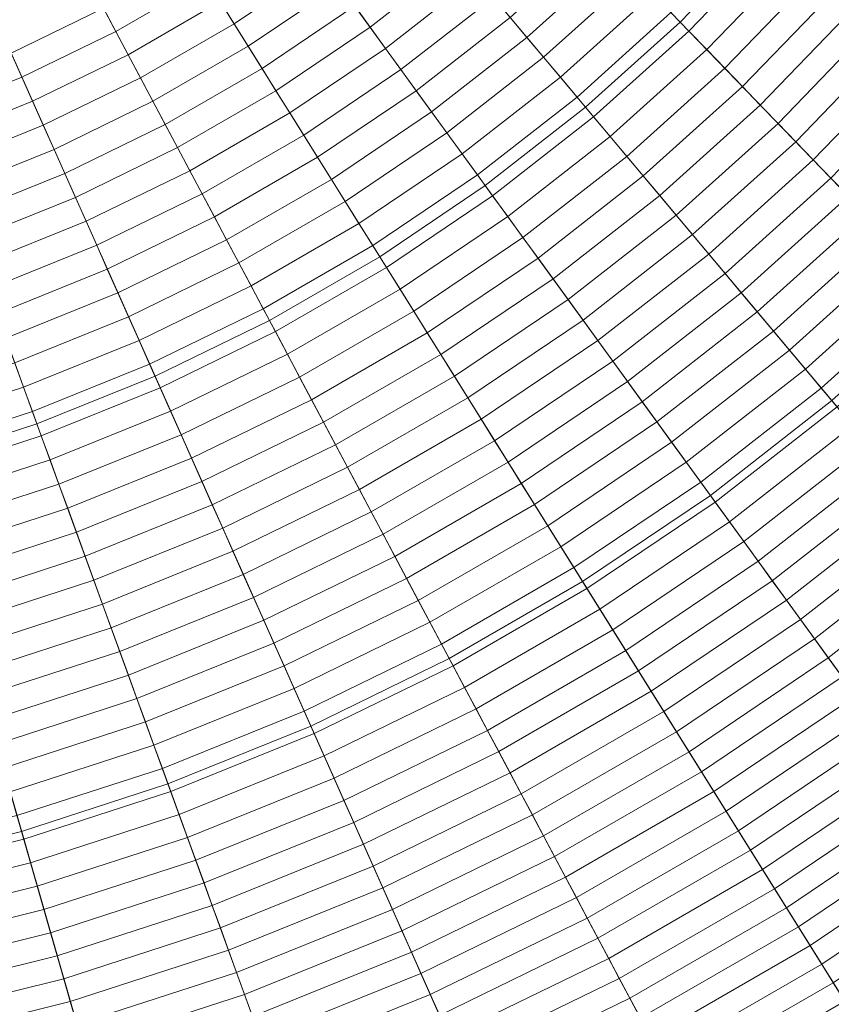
# Model space of a CAD drawing. Header units: centimetres. Extents: x -21.9 to 23.1, y -23 to 22.
# Tile 71 of 191: x 3.9 to 8.4, y -13.1 to -7.7. Entities that reach past the tile are written whole.
import ezdxf

# ---------------------------------------------------------------- set-up
doc = ezdxf.new("R2010")
doc.units = ezdxf.units.CM
doc.header["$LTSCALE"] = 2.54
doc.layers.add('Lucido design-1', color=7, linetype='Continuous')

# ---------------------------------------------------------------- blocks, each defined once
blk = doc.blocks.new('Gruppo-2-1')
at = {"color": 5, "linetype": 'Continuous', "lineweight": 9}
for points in [[(3.8613, -7.8737, -935.9022), (4.367, -7.6271, -935.9022), (2.0379, -3.2467, -936.1081), (1.8434, -3.3415, -936.1081)], [(5.7927, -5.905, -941.4271), (6.1563, -5.5285, -941.4271), (8.0142, -7.2013, -941.4271), (7.5293, -7.7034, -941.4271)], [(5.4037, -6.2553, -941.4271), (5.7927, -5.905, -941.4271), (7.5293, -7.7034, -941.4271), (7.0106, -8.1704, -941.4271)], [(4.9912, -6.5776, -941.4271), (5.4037, -6.2553, -941.4271), (7.0106, -8.1704, -941.4271), (6.4606, -8.6002, -941.4271)], [(4.5572, -6.8704, -941.4271), (4.9912, -6.5776, -941.4271), (6.4606, -8.6002, -941.4271), (5.882, -8.9905, -941.4271)], [(8.0142, -7.2013, -940.4271), (8.4629, -6.6666, -940.4271), (18.0001, -14.118, -940.4271), (17.0085, -15.2998, -940.4271)], [(9.5748, -8.6065, -1003.3271), (10.1177, -7.9595, -1003.3271), (8.4629, -6.6666, -1003.3271), (8.0142, -7.2013, -1003.3271)], [(8.0142, -7.2013, -940.4271), (8.4629, -6.6666, -940.4271), (18.0001, -14.118, -940.4271), (17.0085, -15.2998, -940.4271)], [(4.1038, -7.1321, -941.4271), (4.5572, -6.8704, -941.4271), (5.882, -8.9905, -941.4271), (5.2775, -9.3395, -941.4271)], [(3.6333, -7.3616, -941.4271), (4.1038, -7.1321, -941.4271), (5.2775, -9.3395, -941.4271), (4.6501, -9.6455, -941.4271)], [(7.5774, -7.7531, -935.6207), (8.0656, -7.2476, -935.6207), (7.9602, -7.1527, -935.6511), (7.4789, -7.6511, -935.6511)], [(7.5293, -7.7034, -940.4271), (8.0142, -7.2013, -940.4271), (17.0085, -15.2998, -940.4271), (15.9368, -16.4095, -940.4271)], [(7.5293, -7.7034, -1003.3271), (8.0142, -7.2013, -1003.3271), (8.0142, -7.2013, -940.4271), (7.5293, -7.7034, -940.4271)], [(8.9881, -9.214, -1003.3271), (9.5748, -8.6065, -1003.3271), (8.0142, -7.2013, -1003.3271), (7.5293, -7.7034, -1003.3271)], [(7.5293, -7.7034, -940.4271), (8.0142, -7.2013, -940.4271), (17.0085, -15.2998, -940.4271), (15.9368, -16.4095, -940.4271)], [(7.5293, -7.7034, -941.4271), (8.0142, -7.2013, -941.4271), (8.0142, -7.2013, -940.4271), (7.5293, -7.7034, -940.4271)], [(5.084, -7.7136, -935.8681), (5.5756, -7.382, -935.8681), (5.4907, -7.2652, -935.881), (5.0075, -7.5911, -935.881)], [(5.8297, -7.7318, -935.8197), (6.3207, -7.3482, -935.8197), (6.2282, -7.2379, -935.8374), (5.7451, -7.6153, -935.8374)], [(6.6893, -7.7875, -935.7328), (7.1821, -7.3438, -935.7328), (7.0827, -7.2409, -935.7569), (6.5974, -7.6779, -935.7569)], [(7.6756, -7.8549, -935.5887), (8.1707, -7.3422, -935.5887), (8.0656, -7.2476, -935.6207), (7.5774, -7.7531, -935.6207)], [(7.7736, -7.9564, -935.5552), (8.2756, -7.4366, -935.5552), (8.1707, -7.3422, -935.5887), (7.6756, -7.8549, -935.5887)], [(3.1479, -7.5577, -941.4271), (3.6333, -7.3616, -941.4271), (4.6501, -9.6455, -941.4271), (4.003, -9.9069, -941.4271)], [(4.4349, -7.7548, -935.8924), (4.9309, -7.4685, -935.8924), (4.8542, -7.3458, -935.9022), (4.367, -7.6271, -935.9022)], [(5.1605, -7.8359, -935.8535), (5.6604, -7.4987, -935.8535), (5.5756, -7.382, -935.8681), (5.084, -7.7136, -935.8681)], [(5.9142, -7.8481, -935.8003), (6.4131, -7.4583, -935.8003), (6.3207, -7.3482, -935.8197), (5.8297, -7.7318, -935.8197)], [(6.781, -7.8968, -935.7072), (7.2812, -7.4465, -935.7072), (7.1821, -7.3438, -935.7328), (6.6893, -7.7875, -935.7328)], [(6.8726, -8.0059, -935.6799), (7.3802, -7.5489, -935.6799), (7.2812, -7.4465, -935.7072), (6.781, -7.8968, -935.7072)], [(7.8714, -8.0576, -935.5201), (8.3801, -7.5308, -935.5201), (8.2756, -7.4366, -935.5552), (7.7736, -7.9564, -935.5552)], [(4.5028, -7.8825, -935.881), (5.0075, -7.5911, -935.881), (4.9309, -7.4685, -935.8924), (4.4349, -7.7548, -935.8924)], [(5.2369, -7.9581, -935.8374), (5.7451, -7.6153, -935.8374), (5.6604, -7.4987, -935.8535), (5.1605, -7.8359, -935.8535)], [(5.9985, -7.9641, -935.7794), (6.5053, -7.5682, -935.7794), (6.4131, -7.4583, -935.8003), (5.9142, -7.8481, -935.8003)], [(2.65, -7.7195, -941.4271), (3.1479, -7.5577, -941.4271), (4.003, -9.9069, -941.4271), (3.3391, -10.1226, -941.4271)], [(6.9639, -8.1148, -935.6511), (7.4789, -7.6511, -935.6511), (7.3802, -7.5489, -935.6799), (6.8726, -8.0059, -935.6799)], [(7.9689, -8.1585, -935.4834), (8.4844, -7.6247, -935.4834), (8.3801, -7.5308, -935.5201), (7.8714, -8.0576, -935.5201)], [(4.5706, -8.01, -935.8681), (5.084, -7.7136, -935.8681), (5.0075, -7.5911, -935.881), (4.5028, -7.8825, -935.881)], [(6.0827, -8.08, -935.7569), (6.5974, -7.6779, -935.7569), (6.5053, -7.5682, -935.7794), (5.9985, -7.9641, -935.7794)], [(3.9201, -8.0059, -935.8924), (4.4349, -7.7548, -935.8924), (4.367, -7.6271, -935.9022), (3.8613, -7.8737, -935.9022)], [(5.3131, -8.0802, -935.8197), (5.8297, -7.7318, -935.8197), (5.7451, -7.6153, -935.8374), (5.2369, -7.9581, -935.8374)], [(7.0551, -8.2234, -935.6207), (7.5774, -7.7531, -935.6207), (7.4789, -7.6511, -935.6511), (6.9639, -8.1148, -935.6511)], [(8.066, -8.2592, -935.4452), (8.5884, -7.7183, -935.4452), (8.4844, -7.6247, -935.4834), (7.9689, -8.1585, -935.4834)], [(4.6383, -8.1374, -935.8535), (5.1605, -7.8359, -935.8535), (5.084, -7.7136, -935.8681), (4.5706, -8.01, -935.8681)], [(6.1668, -8.1957, -935.7328), (6.6893, -7.7875, -935.7328), (6.5974, -7.6779, -935.7569), (6.0827, -8.08, -935.7569)], [(7.0106, -8.1704, -940.4271), (7.5293, -7.7034, -940.4271), (15.9368, -16.4095, -940.4271), (14.7903, -17.4419, -940.4271)], [(7.0106, -8.1704, -1003.3271), (7.5293, -7.7034, -1003.3271), (7.5293, -7.7034, -940.4271), (7.0106, -8.1704, -940.4271)], [(8.3605, -9.7791, -1003.3271), (8.9881, -9.214, -1003.3271), (7.5293, -7.7034, -1003.3271), (7.0106, -8.1704, -1003.3271)], [(7.0106, -8.1704, -940.4271), (7.5293, -7.7034, -940.4271), (15.9368, -16.4095, -940.4271), (14.7903, -17.4419, -940.4271)], [(7.0106, -8.1704, -941.4271), (7.5293, -7.7034, -941.4271), (7.5293, -7.7034, -940.4271), (7.0106, -8.1704, -940.4271)], [(8.1629, -8.3595, -935.4055), (8.692, -7.8116, -935.4055), (8.5884, -7.7183, -935.4452), (8.066, -8.2592, -935.4452)], [(3.979, -8.138, -935.881), (4.5028, -7.8825, -935.881), (4.4349, -7.7548, -935.8924), (3.9201, -8.0059, -935.8924)], [(5.3893, -8.2021, -935.8003), (5.9142, -7.8481, -935.8003), (5.8297, -7.7318, -935.8197), (5.3131, -8.0802, -935.8197)], [(7.146, -8.3318, -935.5887), (7.6756, -7.8549, -935.5887), (7.5774, -7.7531, -935.6207), (7.0551, -8.2234, -935.6207)], [(6.2507, -8.3112, -935.7072), (6.781, -7.8968, -935.7072), (6.6893, -7.7875, -935.7328), (6.1668, -8.1957, -935.7328)], [(8.2595, -8.4595, -935.3642), (8.7953, -7.9046, -935.3642), (8.692, -7.8116, -935.4055), (8.1629, -8.3595, -935.4055)], [(3.3891, -8.2204, -935.8924), (3.9201, -8.0059, -935.8924), (3.8613, -7.8737, -935.9022), (3.3396, -8.0845, -935.9022)], [(4.706, -8.2646, -935.8374), (5.2369, -7.9581, -935.8374), (5.1605, -7.8359, -935.8535), (4.6383, -8.1374, -935.8535)], [(5.4653, -8.3238, -935.7794), (5.9985, -7.9641, -935.7794), (5.9142, -7.8481, -935.8003), (5.3893, -8.2021, -935.8003)], [(7.2367, -8.4399, -935.5552), (7.7736, -7.9564, -935.5552), (7.6756, -7.8549, -935.5887), (7.146, -8.3318, -935.5887)], [(4.0377, -8.2699, -935.8681), (4.5706, -8.01, -935.8681), (4.5028, -7.8825, -935.881), (3.979, -8.138, -935.881)], [(6.3344, -8.4264, -935.6799), (6.8726, -8.0059, -935.6799), (6.781, -7.8968, -935.7072), (6.2507, -8.3112, -935.7072)], [(8.3557, -8.5591, -935.3213), (8.8983, -7.9973, -935.3213), (8.7953, -7.9046, -935.3642), (8.2595, -8.4595, -935.3642)], [(4.7736, -8.3917, -935.8197), (5.3131, -8.0802, -935.8197), (5.2369, -7.9581, -935.8374), (4.706, -8.2646, -935.8374)], [(5.5413, -8.4453, -935.7569), (6.0827, -8.08, -935.7569), (5.9985, -7.9641, -935.7794), (5.4653, -8.3238, -935.7794)], [(7.3271, -8.5476, -935.5201), (7.8714, -8.0576, -935.5201), (7.7736, -7.9564, -935.5552), (7.2367, -8.4399, -935.5552)], [(3.4386, -8.3563, -935.881), (3.979, -8.138, -935.881), (3.9201, -8.0059, -935.8924), (3.3891, -8.2204, -935.8924)], [(4.0964, -8.4017, -935.8535), (4.6383, -8.1374, -935.8535), (4.5706, -8.01, -935.8681), (4.0377, -8.2699, -935.8681)], [(6.4179, -8.5414, -935.6511), (6.9639, -8.1148, -935.6511), (6.8726, -8.0059, -935.6799), (6.3344, -8.4264, -935.6799)], [(8.4516, -8.6584, -935.277), (9.0009, -8.0897, -935.277), (8.8983, -7.9973, -935.3213), (8.3557, -8.5591, -935.3213)], [(4.841, -8.5186, -935.8003), (5.3893, -8.2021, -935.8003), (5.3131, -8.0802, -935.8197), (4.7736, -8.3917, -935.8197)], [(5.617, -8.5665, -935.7328), (6.1668, -8.1957, -935.7328), (6.0827, -8.08, -935.7569), (5.5413, -8.4453, -935.7569)], [(7.4173, -8.6551, -935.4834), (7.9689, -8.1585, -935.4834), (7.8714, -8.0576, -935.5201), (7.3271, -8.5476, -935.5201)], [(3.488, -8.492, -935.8681), (4.0377, -8.2699, -935.8681), (3.979, -8.138, -935.881), (3.4386, -8.3563, -935.881)], [(4.155, -8.5334, -935.8374), (4.706, -8.2646, -935.8374), (4.6383, -8.1374, -935.8535), (4.0964, -8.4017, -935.8535)], [(6.5013, -8.6561, -935.6207), (7.0551, -8.2234, -935.6207), (6.9639, -8.1148, -935.6511), (6.4179, -8.5414, -935.6511)], [(4.9084, -8.6453, -935.7794), (5.4653, -8.3238, -935.7794), (5.3893, -8.2021, -935.8003), (4.841, -8.5186, -935.8003)], [(5.6927, -8.6876, -935.7072), (6.2507, -8.3112, -935.7072), (6.1668, -8.1957, -935.7328), (5.617, -8.5665, -935.7328)], [(6.4606, -8.6002, -940.4271), (7.0106, -8.1704, -940.4271), (14.7903, -17.4419, -940.4271), (13.5746, -18.3917, -940.4271)], [(6.4606, -8.6002, -1003.3271), (7.0106, -8.1704, -1003.3271), (7.0106, -8.1704, -940.4271), (6.4606, -8.6002, -940.4271)], [(7.695, -10.2991, -1003.3271), (8.3605, -9.7791, -1003.3271), (7.0106, -8.1704, -1003.3271), (6.4606, -8.6002, -1003.3271)], [(6.4606, -8.6002, -940.4271), (7.0106, -8.1704, -940.4271), (14.7903, -17.4419, -940.4271), (13.5746, -18.3917, -940.4271)], [(6.4606, -8.6002, -941.4271), (7.0106, -8.1704, -941.4271), (7.0106, -8.1704, -940.4271), (6.4606, -8.6002, -940.4271)], [(7.5072, -8.7623, -935.4452), (8.066, -8.2592, -935.4452), (7.9689, -8.1585, -935.4834), (7.4173, -8.6551, -935.4834)], [(6.5844, -8.7705, -935.5887), (7.146, -8.3318, -935.5887), (7.0551, -8.2234, -935.6207), (6.5013, -8.6561, -935.6207)], [(7.5969, -8.8691, -935.4055), (8.1629, -8.3595, -935.4055), (8.066, -8.2592, -935.4452), (7.5072, -8.7623, -935.4452)], [(3.5373, -8.6276, -935.8535), (4.0964, -8.4017, -935.8535), (4.0377, -8.2699, -935.8681), (3.488, -8.492, -935.8681)], [(4.2135, -8.6649, -935.8197), (4.7736, -8.3917, -935.8197), (4.706, -8.2646, -935.8374), (4.155, -8.5334, -935.8374)], [(5.7682, -8.8084, -935.6799), (6.3344, -8.4264, -935.6799), (6.2507, -8.3112, -935.7072), (5.6927, -8.6876, -935.7072)], [(4.9756, -8.7718, -935.7569), (5.5413, -8.4453, -935.7569), (5.4653, -8.3238, -935.7794), (4.9084, -8.6453, -935.7794)], [(6.6673, -8.8847, -935.5552), (7.2367, -8.4399, -935.5552), (7.146, -8.3318, -935.5887), (6.5844, -8.7705, -935.5887)], [(7.6862, -8.9756, -935.3642), (8.2595, -8.4595, -935.3642), (8.1629, -8.3595, -935.4055), (7.5969, -8.8691, -935.4055)], [(3.5866, -8.763, -935.8374), (4.155, -8.5334, -935.8374), (4.0964, -8.4017, -935.8535), (3.5373, -8.6276, -935.8535)], [(4.272, -8.7962, -935.8003), (4.841, -8.5186, -935.8003), (4.7736, -8.3917, -935.8197), (4.2135, -8.6649, -935.8197)], [(5.0428, -8.8981, -935.7328), (5.617, -8.5665, -935.7328), (5.5413, -8.4453, -935.7569), (4.9756, -8.7718, -935.7569)], [(5.8435, -8.9289, -935.6511), (6.4179, -8.5414, -935.6511), (6.3344, -8.4264, -935.6799), (5.7682, -8.8084, -935.6799)], [(6.75, -8.9985, -935.5201), (7.3271, -8.5476, -935.5201), (7.2367, -8.4399, -935.5552), (6.6673, -8.8847, -935.5552)], [(7.7753, -9.0817, -935.3213), (8.3557, -8.5591, -935.3213), (8.2595, -8.4595, -935.3642), (7.6862, -8.9756, -935.3642)], [(4.3304, -8.9273, -935.7794), (4.9084, -8.6453, -935.7794), (4.841, -8.5186, -935.8003), (4.272, -8.7962, -935.8003)], [(3.6358, -8.8983, -935.8197), (4.2135, -8.6649, -935.8197), (4.155, -8.5334, -935.8374), (3.5866, -8.763, -935.8374)], [(5.1098, -9.0241, -935.7072), (5.6927, -8.6876, -935.7072), (5.617, -8.5665, -935.7328), (5.0428, -8.8981, -935.7328)], [(5.9186, -9.0491, -935.6207), (6.5013, -8.6561, -935.6207), (6.4179, -8.5414, -935.6511), (5.8435, -8.9289, -935.6511)], [(6.8325, -9.112, -935.4834), (7.4173, -8.6551, -935.4834), (7.3271, -8.5476, -935.5201), (6.75, -8.9985, -935.5201)], [(7.864, -9.1875, -935.277), (8.4516, -8.6584, -935.277), (8.3557, -8.5591, -935.3213), (7.7753, -9.0817, -935.3213)], [(5.882, -8.9905, -940.4271), (6.4606, -8.6002, -940.4271), (13.5746, -18.3917, -940.4271), (12.2956, -19.2544, -940.4271)], [(5.882, -8.9905, -1003.3271), (6.4606, -8.6002, -1003.3271), (6.4606, -8.6002, -940.4271), (5.882, -8.9905, -940.4271)], [(6.9948, -10.7714, -1003.3271), (7.695, -10.2991, -1003.3271), (6.4606, -8.6002, -1003.3271), (5.882, -8.9905, -1003.3271)], [(5.882, -8.9905, -940.4271), (6.4606, -8.6002, -940.4271), (13.5746, -18.3917, -940.4271), (12.2956, -19.2544, -940.4271)], [(5.882, -8.9905, -941.4271), (6.4606, -8.6002, -941.4271), (6.4606, -8.6002, -940.4271), (5.882, -8.9905, -940.4271)], [(3.685, -9.0333, -935.8003), (4.272, -8.7962, -935.8003), (4.2135, -8.6649, -935.8197), (3.6358, -8.8983, -935.8197)], [(4.3886, -9.0581, -935.7569), (4.9756, -8.7718, -935.7569), (4.9084, -8.6453, -935.7794), (4.3304, -8.9273, -935.7794)], [(5.1767, -9.1499, -935.6799), (5.7682, -8.8084, -935.6799), (5.6927, -8.6876, -935.7072), (5.1098, -9.0241, -935.7072)], [(5.9936, -9.1691, -935.5887), (6.5844, -8.7705, -935.5887), (6.5013, -8.6561, -935.6207), (5.9186, -9.0491, -935.6207)], [(6.9147, -9.2252, -935.4452), (7.5072, -8.7623, -935.4452), (7.4173, -8.6551, -935.4834), (6.8325, -9.112, -935.4834)], [(7.9525, -9.2929, -935.2311), (8.5472, -8.7574, -935.2311), (8.4516, -8.6584, -935.277), (7.864, -9.1875, -935.277)], [(3.7341, -9.1682, -935.7794), (4.3304, -8.9273, -935.7794), (4.272, -8.7962, -935.8003), (3.685, -9.0333, -935.8003)], [(4.4468, -9.1888, -935.7328), (5.0428, -8.8981, -935.7328), (4.9756, -8.7718, -935.7569), (4.3886, -9.0581, -935.7569)], [(6.0683, -9.2887, -935.5552), (6.6673, -8.8847, -935.5552), (6.5844, -8.7705, -935.5887), (5.9936, -9.1691, -935.5887)], [(6.9967, -9.338, -935.4055), (7.5969, -8.8691, -935.4055), (7.5072, -8.7623, -935.4452), (6.9147, -9.2252, -935.4452)], [(8.0406, -9.3979, -935.1837), (8.6424, -8.856, -935.1837), (8.5472, -8.7574, -935.2311), (7.9525, -9.2929, -935.2311)], [(5.2434, -9.2753, -935.6511), (5.8435, -8.9289, -935.6511), (5.7682, -8.8084, -935.6799), (5.1767, -9.1499, -935.6799)], [(4.5048, -9.3191, -935.7072), (5.1098, -9.0241, -935.7072), (5.0428, -8.8981, -935.7328), (4.4468, -9.1888, -935.7328)], [(6.1429, -9.4081, -935.5201), (6.75, -8.9985, -935.5201), (6.6673, -8.8847, -935.5552), (6.0683, -9.2887, -935.5552)], [(7.0784, -9.4505, -935.3642), (7.6862, -8.9756, -935.3642), (7.5969, -8.8691, -935.4055), (6.9967, -9.338, -935.4055)], [(8.1283, -9.5024, -935.1347), (8.7372, -8.9542, -935.1347), (8.6424, -8.856, -935.1837), (8.0406, -9.3979, -935.1837)], [(3.7831, -9.3028, -935.7569), (4.3886, -9.0581, -935.7569), (4.3304, -8.9273, -935.7794), (3.7341, -9.1682, -935.7794)], [(5.3099, -9.4005, -935.6207), (5.9186, -9.0491, -935.6207), (5.8435, -8.9289, -935.6511), (5.2434, -9.2753, -935.6511)], [(8.2157, -9.6066, -935.0843), (8.8317, -9.052, -935.0843), (8.7372, -8.9542, -935.1347), (8.1283, -9.5024, -935.1347)], [(5.2775, -9.3395, -940.4271), (5.882, -8.9905, -940.4271), (12.2956, -19.2544, -940.4271), (10.9595, -20.0258, -940.4271)], [(5.2775, -9.3395, -1003.3271), (5.882, -8.9905, -1003.3271), (5.882, -8.9905, -940.4271), (5.2775, -9.3395, -940.4271)], [(6.2634, -11.1937, -1003.3271), (6.9948, -10.7714, -1003.3271), (5.882, -8.9905, -1003.3271), (5.2775, -9.3395, -1003.3271)], [(5.2775, -9.3395, -940.4271), (5.882, -8.9905, -940.4271), (12.2956, -19.2544, -940.4271), (10.9595, -20.0258, -940.4271)], [(5.2775, -9.3395, -941.4271), (5.882, -8.9905, -941.4271), (5.882, -8.9905, -940.4271), (5.2775, -9.3395, -940.4271)], [(6.2172, -9.527, -935.4834), (6.8325, -9.112, -935.4834), (6.75, -8.9985, -935.5201), (6.1429, -9.4081, -935.5201)], [(7.1598, -9.5626, -935.3213), (7.7753, -9.0817, -935.3213), (7.6862, -8.9756, -935.3642), (7.0784, -9.4505, -935.3642)], [(3.832, -9.4372, -935.7328), (4.4468, -9.1888, -935.7328), (4.3886, -9.0581, -935.7569), (3.7831, -9.3028, -935.7569)], [(4.5628, -9.4493, -935.6799), (5.1767, -9.1499, -935.6799), (5.1098, -9.0241, -935.7072), (4.5048, -9.3191, -935.7072)], [(5.3763, -9.5254, -935.5887), (5.9936, -9.1691, -935.5887), (5.9186, -9.0491, -935.6207), (5.3099, -9.4005, -935.6207)], [(8.3027, -9.7103, -935.0324), (8.9257, -9.1494, -935.0324), (8.8317, -9.052, -935.0843), (8.2157, -9.6066, -935.0843)], [(6.2914, -9.6457, -935.4452), (6.9147, -9.2252, -935.4452), (6.8325, -9.112, -935.4834), (6.2172, -9.527, -935.4834)], [(7.241, -9.6743, -935.277), (7.864, -9.1875, -935.277), (7.7753, -9.0817, -935.3213), (7.1598, -9.5626, -935.3213)], [(4.6206, -9.5791, -935.6511), (5.2434, -9.2753, -935.6511), (5.1767, -9.1499, -935.6799), (4.5628, -9.4493, -935.6799)], [(5.4426, -9.65, -935.5552), (6.0683, -9.2887, -935.5552), (5.9936, -9.1691, -935.5887), (5.3763, -9.5254, -935.5887)], [(8.3894, -9.8136, -934.9789), (9.0194, -9.2463, -934.9789), (8.9257, -9.1494, -935.0324), (8.3027, -9.7103, -935.0324)], [(3.8808, -9.5713, -935.7072), (4.5048, -9.3191, -935.7072), (4.4468, -9.1888, -935.7328), (3.832, -9.4372, -935.7328)], [(6.3653, -9.7639, -935.4055), (6.9967, -9.338, -935.4055), (6.9147, -9.2252, -935.4452), (6.2914, -9.6457, -935.4452)], [(7.3219, -9.7856, -935.2311), (7.9525, -9.2929, -935.2311), (7.864, -9.1875, -935.277), (7.241, -9.6743, -935.277)], [(4.6783, -9.7086, -935.6207), (5.3099, -9.4005, -935.6207), (5.2434, -9.2753, -935.6511), (4.6206, -9.5791, -935.6511)], [(3.9295, -9.7051, -935.6799), (4.5628, -9.4493, -935.6799), (4.5048, -9.3191, -935.7072), (3.8808, -9.5713, -935.7072)], [(4.6501, -9.6455, -940.4271), (5.2775, -9.3395, -940.4271), (10.9595, -20.0258, -940.4271), (9.5729, -20.7021, -940.4271)], [(4.6501, -9.6455, -1003.3271), (5.2775, -9.3395, -1003.3271), (5.2775, -9.3395, -940.4271), (4.6501, -9.6455, -940.4271)], [(5.5043, -11.5639, -1003.3271), (6.2634, -11.1937, -1003.3271), (5.2775, -9.3395, -1003.3271), (4.6501, -9.6455, -1003.3271)], [(4.6501, -9.6455, -940.4271), (5.2775, -9.3395, -940.4271), (10.9595, -20.0258, -940.4271), (9.5729, -20.7021, -940.4271)], [(4.6501, -9.6455, -941.4271), (5.2775, -9.3395, -941.4271), (5.2775, -9.3395, -940.4271), (4.6501, -9.6455, -940.4271)], [(5.5086, -9.7742, -935.5201), (6.1429, -9.4081, -935.5201), (6.0683, -9.2887, -935.5552), (5.4426, -9.65, -935.5552)], [(6.4389, -9.8818, -935.3642), (7.0784, -9.4505, -935.3642), (6.9967, -9.338, -935.4055), (6.3653, -9.7639, -935.4055)], [(7.4024, -9.8964, -935.1837), (8.0406, -9.3979, -935.1837), (7.9525, -9.2929, -935.2311), (7.3219, -9.7856, -935.2311)], [(4.7358, -9.8378, -935.5887), (5.3763, -9.5254, -935.5887), (5.3099, -9.4005, -935.6207), (4.6783, -9.7086, -935.6207)], [(5.5745, -9.8981, -935.4834), (6.2172, -9.527, -935.4834), (6.1429, -9.4081, -935.5201), (5.5086, -9.7742, -935.5201)], [(7.4826, -10.0069, -935.1347), (8.1283, -9.5024, -935.1347), (8.0406, -9.3979, -935.1837), (7.4024, -9.8964, -935.1837)], [(3.9781, -9.8387, -935.6511), (4.6206, -9.5791, -935.6511), (4.5628, -9.4493, -935.6799), (3.9295, -9.7051, -935.6799)], [(6.5123, -9.9993, -935.3213), (7.1598, -9.5626, -935.3213), (7.0784, -9.4505, -935.3642), (6.4389, -9.8818, -935.3642)], [(4.7932, -9.9667, -935.5552), (5.4426, -9.65, -935.5552), (5.3763, -9.5254, -935.5887), (4.7358, -9.8378, -935.5887)], [(5.6402, -10.0216, -935.4452), (6.2914, -9.6457, -935.4452), (6.2172, -9.527, -935.4834), (5.5745, -9.8981, -935.4834)], [(7.5626, -10.1169, -935.0843), (8.2157, -9.6066, -935.0843), (8.1283, -9.5024, -935.1347), (7.4826, -10.0069, -935.1347)], [(3.2799, -9.9162, -935.6799), (3.9295, -9.7051, -935.6799), (3.8808, -9.5713, -935.7072), (3.2407, -9.7793, -935.7072)], [(4.0266, -9.9719, -935.6207), (4.6783, -9.7086, -935.6207), (4.6206, -9.5791, -935.6511), (3.9781, -9.8387, -935.6511)], [(6.5855, -10.1164, -935.277), (7.241, -9.6743, -935.277), (7.1598, -9.5626, -935.3213), (6.5123, -9.9993, -935.3213)], [(7.6421, -10.2264, -935.0324), (8.3027, -9.7103, -935.0324), (8.2157, -9.6066, -935.0843), (7.5626, -10.1169, -935.0843)], [(4.003, -9.9069, -940.4271), (4.6501, -9.6455, -940.4271), (9.5729, -20.7021, -940.4271), (8.1424, -21.28, -940.4271)], [(4.003, -9.9069, -1003.3271), (4.6501, -9.6455, -1003.3271), (4.6501, -9.6455, -940.4271), (4.003, -9.9069, -940.4271)], [(4.7212, -11.8803, -1003.3271), (5.5043, -11.5639, -1003.3271), (4.6501, -9.6455, -1003.3271), (4.003, -9.9069, -1003.3271)], [(4.003, -9.9069, -940.4271), (4.6501, -9.6455, -940.4271), (9.5729, -20.7021, -940.4271), (8.1424, -21.28, -940.4271)], [(4.003, -9.9069, -941.4271), (4.6501, -9.6455, -941.4271), (4.6501, -9.6455, -940.4271), (4.003, -9.9069, -940.4271)], [(4.8504, -10.0953, -935.5201), (5.5086, -9.7742, -935.5201), (5.4426, -9.65, -935.5552), (4.7932, -9.9667, -935.5552)], [(5.7057, -10.1448, -935.4055), (6.3653, -9.7639, -935.4055), (6.2914, -9.6457, -935.4452), (5.6402, -10.0216, -935.4452)], [(3.3191, -10.0528, -935.6511), (3.9781, -9.8387, -935.6511), (3.9295, -9.7051, -935.6799), (3.2799, -9.9162, -935.6799)], [(4.075, -10.1048, -935.5887), (4.7358, -9.8378, -935.5887), (4.6783, -9.7086, -935.6207), (4.0266, -9.9719, -935.6207)], [(6.6584, -10.2331, -935.2311), (7.3219, -9.7856, -935.2311), (7.241, -9.6743, -935.277), (6.5855, -10.1164, -935.277)], [(7.7214, -10.3355, -934.9789), (8.3894, -9.8136, -934.9789), (8.3027, -9.7103, -935.0324), (7.6421, -10.2264, -935.0324)], [(5.7709, -10.2675, -935.3642), (6.4389, -9.8818, -935.3642), (6.3653, -9.7639, -935.4055), (5.7057, -10.1448, -935.4055)], [(4.9075, -10.2235, -935.4834), (5.5745, -9.8981, -935.4834), (5.5086, -9.7742, -935.5201), (4.8504, -10.0953, -935.5201)], [(6.731, -10.3493, -935.1837), (7.4024, -9.8964, -935.1837), (7.3219, -9.7856, -935.2311), (6.6584, -10.2331, -935.2311)], [(13.8021, -18.7048, -1001.3271), (15.0391, -17.7383, -1001.3271), (8.3605, -9.7791, -1001.3271), (7.695, -10.2991, -1001.3271)], [(7.695, -10.2991, -1010.9271), (8.3605, -9.7791, -1010.9271), (14.5256, -17.1264, -1010.9271), (13.3325, -18.0586, -1010.9271)], [(7.695, -10.2991, -1001.3271), (8.3605, -9.7791, -1001.3271), (8.3605, -9.7791, -1010.9271), (7.695, -10.2991, -1010.9271)], [(7.695, -10.2991, -1001.3271), (8.3605, -9.7791, -1001.3271), (8.3605, -9.7791, -1003.3271), (7.695, -10.2991, -1003.3271)], [(13.5746, -18.3917, -1001.3271), (14.7903, -17.4419, -1001.3271), (8.3605, -9.7791, -1001.3271), (7.695, -10.2991, -1001.3271)], [(7.8003, -10.444, -934.924), (8.4757, -9.9164, -934.924), (8.3894, -9.8136, -934.9789), (7.7214, -10.3355, -934.9789)], [(3.3582, -10.1891, -935.6207), (4.0266, -9.9719, -935.6207), (3.9781, -9.8387, -935.6511), (3.3191, -10.0528, -935.6511)], [(4.1232, -10.2374, -935.5552), (4.7932, -9.9667, -935.5552), (4.7358, -9.8378, -935.5887), (4.075, -10.1048, -935.5887)], [(3.3391, -10.1226, -940.4271), (4.003, -9.9069, -940.4271), (8.1424, -21.28, -940.4271), (6.6752, -21.7567, -940.4271)], [(3.3391, -10.1226, -1003.3271), (4.003, -9.9069, -1003.3271), (4.003, -9.9069, -940.4271), (3.3391, -10.1226, -940.4271)], [(3.918, -12.1413, -1003.3271), (4.7212, -11.8803, -1003.3271), (4.003, -9.9069, -1003.3271), (3.3391, -10.1226, -1003.3271)], [(3.3391, -10.1226, -940.4271), (4.003, -9.9069, -940.4271), (8.1424, -21.28, -940.4271), (6.6752, -21.7567, -940.4271)], [(3.3391, -10.1226, -941.4271), (4.003, -9.9069, -941.4271), (4.003, -9.9069, -940.4271), (3.3391, -10.1226, -940.4271)], [(4.9644, -10.3512, -935.4452), (5.6402, -10.0216, -935.4452), (5.5745, -9.8981, -935.4834), (4.9075, -10.2235, -935.4834)], [(5.836, -10.3898, -935.3213), (6.5123, -9.9993, -935.3213), (6.4389, -9.8818, -935.3642), (5.7709, -10.2675, -935.3642)], [(6.8034, -10.4651, -935.1347), (7.4826, -10.0069, -935.1347), (7.4024, -9.8964, -935.1837), (6.731, -10.3493, -935.1837)], [(7.8788, -10.5521, -934.8676), (8.5615, -10.0187, -934.8676), (8.4757, -9.9164, -934.924), (7.8003, -10.444, -934.924)], [(3.3972, -10.3251, -935.5887), (4.075, -10.1048, -935.5887), (4.0266, -9.9719, -935.6207), (3.3582, -10.1891, -935.6207)], [(4.1714, -10.3696, -935.5201), (4.8504, -10.0953, -935.5201), (4.7932, -9.9667, -935.5552), (4.1232, -10.2374, -935.5552)], [(5.0211, -10.4787, -935.4055), (5.7057, -10.1448, -935.4055), (5.6402, -10.0216, -935.4452), (4.9644, -10.3512, -935.4452)], [(5.9008, -10.5117, -935.277), (6.5855, -10.1164, -935.277), (6.5123, -9.9993, -935.3213), (5.836, -10.3898, -935.3213)], [(6.8754, -10.5804, -935.0843), (7.5626, -10.1169, -935.0843), (7.4826, -10.0069, -935.1347), (6.8034, -10.4651, -935.1347)], [(7.9569, -10.6597, -934.8097), (8.647, -10.1206, -934.8097), (8.5615, -10.0187, -934.8676), (7.8788, -10.5521, -934.8676)], [(4.2194, -10.5015, -935.4834), (4.9075, -10.2235, -935.4834), (4.8504, -10.0953, -935.5201), (4.1714, -10.3696, -935.5201)], [(2.6619, -10.2915, -940.4271), (3.3391, -10.1226, -940.4271), (6.6752, -21.7567, -940.4271), (5.1782, -22.13, -940.4271)], [(3.0985, -12.3456, -1003.3271), (3.918, -12.1413, -1003.3271), (3.3391, -10.1226, -1003.3271), (2.6619, -10.2915, -1003.3271)], [(2.6619, -10.2915, -940.4271), (3.3391, -10.1226, -940.4271), (6.6752, -21.7567, -940.4271), (5.1782, -22.13, -940.4271)], [(3.4361, -10.4607, -935.5552), (4.1232, -10.2374, -935.5552), (4.075, -10.1048, -935.5887), (3.3972, -10.3251, -935.5887)], [(5.0776, -10.6056, -935.3642), (5.7709, -10.2675, -935.3642), (5.7057, -10.1448, -935.4055), (5.0211, -10.4787, -935.4055)], [(5.9654, -10.6332, -935.2311), (6.6584, -10.2331, -935.2311), (6.5855, -10.1164, -935.277), (5.9008, -10.5117, -935.277)], [(6.9472, -10.6952, -935.0324), (7.6421, -10.2264, -935.0324), (7.5626, -10.1169, -935.0843), (6.8754, -10.5804, -935.0843)], [(8.0347, -10.7667, -934.7503), (8.732, -10.2219, -934.7503), (8.647, -10.1206, -934.8097), (7.9569, -10.6597, -934.8097)], [(3.4749, -10.5959, -935.5201), (4.1714, -10.3696, -935.5201), (4.1232, -10.2374, -935.5552), (3.4361, -10.4607, -935.5552)], [(4.2672, -10.6329, -935.4452), (4.9644, -10.3512, -935.4452), (4.9075, -10.2235, -935.4834), (4.2194, -10.5015, -935.4834)], [(6.0297, -10.7542, -935.1837), (6.731, -10.3493, -935.1837), (6.6584, -10.2331, -935.2311), (5.9654, -10.6332, -935.2311)], [(7.0186, -10.8095, -934.9789), (7.7214, -10.3355, -934.9789), (7.6421, -10.2264, -935.0324), (6.9472, -10.6952, -935.0324)], [(8.1121, -10.8732, -934.6895), (8.8167, -10.3228, -934.6895), (8.732, -10.2219, -934.7503), (8.0347, -10.7667, -934.7503)], [(1.9745, -10.4127, -940.4271), (2.6619, -10.2915, -940.4271), (5.1782, -22.13, -940.4271), (3.6589, -22.3979, -940.4271)], [(1.9745, -10.4127, -940.4271), (2.6619, -10.2915, -940.4271), (5.1782, -22.13, -940.4271), (3.6589, -22.3979, -940.4271)], [(5.134, -10.7322, -935.3213), (5.836, -10.3898, -935.3213), (5.7709, -10.2675, -935.3642), (5.0776, -10.6056, -935.3642)], [(12.5006, -19.5826, -1001.3271), (13.8021, -18.7048, -1001.3271), (7.695, -10.2991, -1001.3271), (6.9948, -10.7714, -1001.3271)], [(6.9948, -10.7714, -1010.9271), (7.695, -10.2991, -1010.9271), (13.3325, -18.0586, -1010.9271), (12.0774, -18.9052, -1010.9271)], [(6.9948, -10.7714, -1001.3271), (7.695, -10.2991, -1001.3271), (7.695, -10.2991, -1010.9271), (6.9948, -10.7714, -1010.9271)], [(6.9948, -10.7714, -1001.3271), (7.695, -10.2991, -1001.3271), (7.695, -10.2991, -1003.3271), (6.9948, -10.7714, -1003.3271)], [(12.2956, -19.2544, -1001.3271), (13.5746, -18.3917, -1001.3271), (7.695, -10.2991, -1001.3271), (6.9948, -10.7714, -1001.3271)], [(4.3149, -10.764, -935.4055), (5.0211, -10.4787, -935.4055), (4.9644, -10.3512, -935.4452), (4.2672, -10.6329, -935.4452)], [(6.0938, -10.8747, -935.1347), (6.8034, -10.4651, -935.1347), (6.731, -10.3493, -935.1837), (6.0297, -10.7542, -935.1837)], [(7.0897, -10.9233, -934.924), (7.8003, -10.444, -934.924), (7.7214, -10.3355, -934.9789), (7.0186, -10.8095, -934.9789)], [(8.1891, -10.9792, -934.6272), (8.9008, -10.4231, -934.6272), (8.8167, -10.3228, -934.6895), (8.1121, -10.8732, -934.6895)], [(3.5135, -10.7308, -935.4834), (4.2194, -10.5015, -935.4834), (4.1714, -10.3696, -935.5201), (3.4749, -10.5959, -935.5201)], [(5.1901, -10.8583, -935.277), (5.9008, -10.5117, -935.277), (5.836, -10.3898, -935.3213), (5.134, -10.7322, -935.3213)], [(6.1576, -10.9948, -935.0843), (6.8754, -10.5804, -935.0843), (6.8034, -10.4651, -935.1347), (6.0938, -10.8747, -935.1347)], [(7.1605, -11.0366, -934.8676), (7.8788, -10.5521, -934.8676), (7.8003, -10.444, -934.924), (7.0897, -10.9233, -934.924)], [(8.2656, -11.0846, -934.5635), (8.9846, -10.5229, -934.5635), (8.9008, -10.4231, -934.6272), (8.1891, -10.9792, -934.6272)], [(3.5521, -10.8653, -935.4452), (4.2672, -10.6329, -935.4452), (4.2194, -10.5015, -935.4834), (3.5135, -10.7308, -935.4834)], [(4.3624, -10.8946, -935.3642), (5.0776, -10.6056, -935.3642), (5.0211, -10.4787, -935.4055), (4.3149, -10.764, -935.4055)], [(5.2461, -10.984, -935.2311), (5.9654, -10.6332, -935.2311), (5.9008, -10.5117, -935.277), (5.1901, -10.8583, -935.277)], [(8.3418, -11.1894, -934.4984), (9.0678, -10.6221, -934.4984), (8.9846, -10.5229, -934.5635), (8.2656, -11.0846, -934.5635)], [(6.2212, -11.1143, -935.0324), (6.9472, -10.6952, -935.0324), (6.8754, -10.5804, -935.0843), (6.1576, -10.9948, -935.0843)], [(7.231, -11.1494, -934.8097), (7.9569, -10.6597, -934.8097), (7.8788, -10.5521, -934.8676), (7.1605, -11.0366, -934.8676)], [(3.5905, -10.9993, -935.4055), (4.3149, -10.764, -935.4055), (4.2672, -10.6329, -935.4452), (3.5521, -10.8653, -935.4452)], [(4.4098, -11.0248, -935.3213), (5.134, -10.7322, -935.3213), (5.0776, -10.6056, -935.3642), (4.3624, -10.8946, -935.3642)], [(5.3018, -11.1092, -935.1837), (6.0297, -10.7542, -935.1837), (5.9654, -10.6332, -935.2311), (5.2461, -10.984, -935.2311)], [(8.4175, -11.2936, -934.4318), (9.1506, -10.7208, -934.4318), (9.0678, -10.6221, -934.4984), (8.3418, -11.1894, -934.4984)], [(7.3011, -11.2616, -934.7503), (8.0347, -10.7667, -934.7503), (7.9569, -10.6597, -934.8097), (7.231, -11.1494, -934.8097)], [(4.4571, -11.1545, -935.277), (5.1901, -10.8583, -935.277), (5.134, -10.7322, -935.3213), (4.4098, -11.0248, -935.3213)], [(6.2845, -11.2334, -934.9789), (7.0186, -10.8095, -934.9789), (6.9472, -10.6952, -935.0324), (6.2212, -11.1143, -935.0324)], [(3.6288, -11.133, -935.3642), (4.3624, -10.8946, -935.3642), (4.3149, -10.764, -935.4055), (3.5905, -10.9993, -935.4055)], [(5.3574, -11.2339, -935.1347), (6.0938, -10.8747, -935.1347), (6.0297, -10.7542, -935.1837), (5.3018, -11.1092, -935.1837)], [(11.1412, -20.3675, -1001.3271), (12.5006, -19.5826, -1001.3271), (6.9948, -10.7714, -1001.3271), (6.2634, -11.1937, -1001.3271)], [(6.2634, -11.1937, -1010.9271), (6.9948, -10.7714, -1010.9271), (12.0774, -18.9052, -1010.9271), (10.7662, -19.6622, -1010.9271)], [(6.2634, -11.1937, -1001.3271), (6.9948, -10.7714, -1001.3271), (6.9948, -10.7714, -1010.9271), (6.2634, -11.1937, -1010.9271)], [(6.2634, -11.1937, -1001.3271), (6.9948, -10.7714, -1001.3271), (6.9948, -10.7714, -1003.3271), (6.2634, -11.1937, -1003.3271)], [(10.9595, -20.0258, -1001.3271), (12.2956, -19.2544, -1001.3271), (6.9948, -10.7714, -1001.3271), (6.2634, -11.1937, -1001.3271)], [(7.3708, -11.3732, -934.6895), (8.1121, -10.8732, -934.6895), (8.0347, -10.7667, -934.7503), (7.3011, -11.2616, -934.7503)], [(6.3475, -11.3519, -934.924), (7.0897, -10.9233, -934.924), (7.0186, -10.8095, -934.9789), (6.2845, -11.2334, -934.9789)], [(3.667, -11.2661, -935.3213), (4.4098, -11.0248, -935.3213), (4.3624, -10.8946, -935.3642), (3.6288, -11.133, -935.3642)], [(4.5041, -11.2838, -935.2311), (5.2461, -10.984, -935.2311), (5.1901, -10.8583, -935.277), (4.4571, -11.1545, -935.277)], [(5.4127, -11.3581, -935.0843), (6.1576, -10.9948, -935.0843), (6.0938, -10.8747, -935.1347), (5.3574, -11.2339, -935.1347)], [(7.4402, -11.4843, -934.6272), (8.1891, -10.9792, -934.6272), (8.1121, -10.8732, -934.6895), (7.3708, -11.3732, -934.6895)], [(6.4102, -11.4698, -934.8676), (7.1605, -11.0366, -934.8676), (7.0897, -10.9233, -934.924), (6.3475, -11.3519, -934.924)], [(4.551, -11.4126, -935.1837), (5.3018, -11.1092, -935.1837), (5.2461, -10.984, -935.2311), (4.5041, -11.2838, -935.2311)], [(5.4677, -11.4818, -935.0324), (6.2212, -11.1143, -935.0324), (6.1576, -10.9948, -935.0843), (5.4127, -11.3581, -935.0843)], [(7.5093, -11.5947, -934.5635), (8.2656, -11.0846, -934.5635), (8.1891, -10.9792, -934.6272), (7.4402, -11.4843, -934.6272)], [(3.7051, -11.3988, -935.277), (4.4571, -11.1545, -935.277), (4.4098, -11.0248, -935.3213), (3.667, -11.2661, -935.3213)], [(6.4726, -11.5872, -934.8097), (7.231, -11.1494, -934.8097), (7.1605, -11.0366, -934.8676), (6.4102, -11.4698, -934.8676)], [(4.5977, -11.5408, -935.1347), (5.3574, -11.2339, -935.1347), (5.3018, -11.1092, -935.1837), (4.551, -11.4126, -935.1837)], [(5.5226, -11.605, -934.9789), (6.2845, -11.2334, -934.9789), (6.2212, -11.1143, -935.0324), (5.4677, -11.4818, -935.0324)], [(7.5779, -11.7046, -934.4984), (8.3418, -11.1894, -934.4984), (8.2656, -11.0846, -934.5635), (7.5093, -11.5947, -934.5635)], [(3.743, -11.5311, -935.2311), (4.5041, -11.2838, -935.2311), (4.4571, -11.1545, -935.277), (3.7051, -11.3988, -935.277)], [(6.5347, -11.704, -934.7503), (7.3011, -11.2616, -934.7503), (7.231, -11.1494, -934.8097), (6.4726, -11.5872, -934.8097)], [(9.7303, -21.0556, -1001.3271), (11.1412, -20.3675, -1001.3271), (6.2634, -11.1937, -1001.3271), (5.5043, -11.5639, -1001.3271)], [(5.5043, -11.5639, -1010.9271), (6.2634, -11.1937, -1010.9271), (10.7662, -19.6622, -1010.9271), (9.4054, -20.3259, -1010.9271)], [(5.5043, -11.5639, -1001.3271), (6.2634, -11.1937, -1001.3271), (6.2634, -11.1937, -1010.9271), (5.5043, -11.5639, -1010.9271)], [(5.5043, -11.5639, -1001.3271), (6.2634, -11.1937, -1001.3271), (6.2634, -11.1937, -1003.3271), (5.5043, -11.5639, -1003.3271)], [(9.5729, -20.7021, -1001.3271), (10.9595, -20.0258, -1001.3271), (6.2634, -11.1937, -1001.3271), (5.5043, -11.5639, -1001.3271)], [(7.6462, -11.8139, -934.4318), (8.4175, -11.2936, -934.4318), (8.3418, -11.1894, -934.4984), (7.5779, -11.7046, -934.4984)], [(4.6442, -11.6686, -935.0843), (5.4127, -11.3581, -935.0843), (5.3574, -11.2339, -935.1347), (4.5977, -11.5408, -935.1347)], [(5.5771, -11.7276, -934.924), (6.3475, -11.3519, -934.924), (6.2845, -11.2334, -934.9789), (5.5226, -11.605, -934.9789)], [(6.5965, -11.8203, -934.6895), (7.3708, -11.3732, -934.6895), (7.3011, -11.2616, -934.7503), (6.5347, -11.704, -934.7503)], [(3.7808, -11.6628, -935.1837), (4.551, -11.4126, -935.1837), (4.5041, -11.2838, -935.2311), (3.743, -11.5311, -935.2311)], [(7.7141, -11.9225, -934.3637), (8.4928, -11.3972, -934.3637), (8.4175, -11.2936, -934.4318), (7.6462, -11.8139, -934.4318)], [(4.6905, -11.7958, -935.0324), (5.4677, -11.4818, -935.0324), (5.4127, -11.3581, -935.0843), (4.6442, -11.6686, -935.0843)], [(5.6315, -11.8496, -934.8676), (6.4102, -11.4698, -934.8676), (6.3475, -11.3519, -934.924), (5.5771, -11.7276, -934.924)], [(6.658, -11.9359, -934.6272), (7.4402, -11.4843, -934.6272), (7.3708, -11.3732, -934.6895), (6.5965, -11.8203, -934.6895)], [(3.8184, -11.794, -935.1347), (4.5977, -11.5408, -935.1347), (4.551, -11.4126, -935.1837), (3.7808, -11.6628, -935.1837)], [(7.7815, -12.0304, -934.2943), (8.5676, -11.5002, -934.2943), (8.4928, -11.3972, -934.3637), (7.7141, -11.9225, -934.3637)], [(4.7366, -11.9225, -934.9789), (5.5226, -11.605, -934.9789), (5.4677, -11.4818, -935.0324), (4.6905, -11.7958, -935.0324)], [(5.6856, -11.9711, -934.8097), (6.4726, -11.5872, -934.8097), (6.4102, -11.4698, -934.8676), (5.6315, -11.8496, -934.8676)], [(6.7192, -12.0509, -934.5635), (7.5093, -11.5947, -934.5635), (7.4402, -11.4843, -934.6272), (6.658, -11.9359, -934.6272)], [(3.8559, -11.9247, -935.0843), (4.6442, -11.6686, -935.0843), (4.5977, -11.5408, -935.1347), (3.8184, -11.794, -935.1347)], [(7.8486, -12.1377, -934.2235), (8.642, -11.6026, -934.2235), (8.5676, -11.5002, -934.2943), (7.7815, -12.0304, -934.2943)], [(8.2748, -21.6437, -1001.3271), (9.7303, -21.0556, -1001.3271), (5.5043, -11.5639, -1001.3271), (4.7212, -11.8803, -1001.3271)], [(4.7212, -11.8803, -1010.9271), (5.5043, -11.5639, -1010.9271), (9.4054, -20.3259, -1010.9271), (8.0016, -20.8931, -1010.9271)], [(4.7212, -11.8803, -1001.3271), (5.5043, -11.5639, -1001.3271), (5.5043, -11.5639, -1010.9271), (4.7212, -11.8803, -1010.9271)], [(4.7212, -11.8803, -1001.3271), (5.5043, -11.5639, -1001.3271), (5.5043, -11.5639, -1003.3271), (4.7212, -11.8803, -1003.3271)], [(8.1424, -21.28, -1001.3271), (9.5729, -20.7021, -1001.3271), (5.5043, -11.5639, -1001.3271), (4.7212, -11.8803, -1001.3271)], [(4.7825, -12.0486, -934.924), (5.5771, -11.7276, -934.924), (5.5226, -11.605, -934.9789), (4.7366, -11.9225, -934.9789)], [(5.7394, -12.0919, -934.7503), (6.5347, -11.704, -934.7503), (6.4726, -11.5872, -934.8097), (5.6856, -11.9711, -934.8097)], [(6.78, -12.1653, -934.4984), (7.5779, -11.7046, -934.4984), (7.5093, -11.5947, -934.5635), (6.7192, -12.0509, -934.5635)], [(7.9152, -12.2444, -934.1512), (8.7159, -11.7043, -934.1512), (8.642, -11.6026, -934.2235), (7.8486, -12.1377, -934.2235)], [(3.8932, -12.0549, -935.0324), (4.6905, -11.7958, -935.0324), (4.6442, -11.6686, -935.0843), (3.8559, -11.9247, -935.0843)], [(5.7929, -12.2122, -934.6895), (6.5965, -11.8203, -934.6895), (6.5347, -11.704, -934.7503), (5.7394, -12.0919, -934.7503)], [(6.8405, -12.279, -934.4318), (7.6462, -11.8139, -934.4318), (7.5779, -11.7046, -934.4984), (6.78, -12.1653, -934.4984)], [(7.9814, -12.3503, -934.0776), (8.7893, -11.8054, -934.0776), (8.7159, -11.7043, -934.1512), (7.9152, -12.2444, -934.1512)], [(4.8282, -12.1742, -934.8676), (5.6315, -11.8496, -934.8676), (5.5771, -11.7276, -934.924), (4.7825, -12.0486, -934.924)], [(3.9304, -12.1845, -934.9789), (4.7366, -11.9225, -934.9789), (4.6905, -11.7958, -935.0324), (3.8932, -12.0549, -935.0324)], [(5.8462, -12.3318, -934.6272), (6.658, -11.9359, -934.6272), (6.5965, -11.8203, -934.6895), (5.7929, -12.2122, -934.6895)], [(6.9006, -12.3921, -934.3637), (7.7141, -11.9225, -934.3637), (7.6462, -11.8139, -934.4318), (6.8405, -12.279, -934.4318)], [(8.0472, -12.4556, -934.0026), (8.8623, -11.9058, -934.0026), (8.7893, -11.8054, -934.0776), (7.9814, -12.3503, -934.0776)], [(4.8736, -12.2991, -934.8097), (5.6856, -11.9711, -934.8097), (5.6315, -11.8496, -934.8676), (4.8282, -12.1742, -934.8676)], [(6.7818, -22.1288, -1001.3271), (8.2748, -21.6437, -1001.3271), (4.7212, -11.8803, -1001.3271), (3.918, -12.1413, -1001.3271)], [(3.918, -12.1413, -1010.9271), (4.7212, -11.8803, -1010.9271), (8.0016, -20.8931, -1010.9271), (6.5617, -21.3609, -1010.9271)], [(3.918, -12.1413, -1001.3271), (4.7212, -11.8803, -1001.3271), (4.7212, -11.8803, -1010.9271), (3.918, -12.1413, -1010.9271)], [(3.918, -12.1413, -1001.3271), (4.7212, -11.8803, -1001.3271), (4.7212, -11.8803, -1003.3271), (3.918, -12.1413, -1003.3271)], [(6.6752, -21.7567, -1001.3271), (8.1424, -21.28, -1001.3271), (4.7212, -11.8803, -1001.3271), (3.918, -12.1413, -1001.3271)], [(3.9674, -12.3135, -934.924), (4.7825, -12.0486, -934.924), (4.7366, -11.9225, -934.9789), (3.9304, -12.1845, -934.9789)], [(6.9604, -12.5045, -934.2943), (7.7815, -12.0304, -934.2943), (7.7141, -11.9225, -934.3637), (6.9006, -12.3921, -934.3637)], [(8.1125, -12.5601, -933.9263), (8.9348, -12.0055, -933.9263), (8.8623, -11.9058, -934.0026), (8.0472, -12.4556, -934.0026)], [(4.9189, -12.4234, -934.7503), (5.7394, -12.0919, -934.7503), (5.6856, -11.9711, -934.8097), (4.8736, -12.2991, -934.8097)], [(5.8992, -12.4509, -934.5635), (6.7192, -12.0509, -934.5635), (6.658, -11.9359, -934.6272), (5.8462, -12.3318, -934.6272)], [(7.0198, -12.6163, -934.2235), (7.8486, -12.1377, -934.2235), (7.7815, -12.0304, -934.2943), (6.9604, -12.5045, -934.2943)], [(8.1774, -12.664, -933.8485), (9.0067, -12.1046, -933.8485), (8.9348, -12.0055, -933.9263), (8.1125, -12.5601, -933.9263)], [(3.1078, -12.3895, -934.9789), (3.9304, -12.1845, -934.9789), (3.8932, -12.0549, -935.0324), (3.0798, -12.2577, -935.0324)], [(4.0042, -12.4419, -934.8676), (4.8282, -12.1742, -934.8676), (4.7825, -12.0486, -934.924), (3.9674, -12.3135, -934.924)], [(4.9639, -12.5471, -934.6895), (5.7929, -12.2122, -934.6895), (5.7394, -12.0919, -934.7503), (4.9189, -12.4234, -934.7503)], [(5.9519, -12.5692, -934.4984), (6.78, -12.1653, -934.4984), (6.7192, -12.0509, -934.5635), (5.8992, -12.4509, -934.5635)], [(5.2587, -22.5085, -1001.3271), (6.7818, -22.1288, -1001.3271), (3.918, -12.1413, -1001.3271), (3.0985, -12.3456, -1001.3271)], [(3.0985, -12.3456, -1010.9271), (3.918, -12.1413, -1010.9271), (6.5617, -21.3609, -1010.9271), (5.0926, -21.7272, -1010.9271)], [(3.0985, -12.3456, -1001.3271), (3.918, -12.1413, -1001.3271), (3.918, -12.1413, -1010.9271), (3.0985, -12.3456, -1010.9271)], [(3.0985, -12.3456, -1001.3271), (3.918, -12.1413, -1001.3271), (3.918, -12.1413, -1003.3271), (3.0985, -12.3456, -1003.3271)], [(5.1782, -22.13, -1001.3271), (6.6752, -21.7567, -1001.3271), (3.918, -12.1413, -1001.3271), (3.0985, -12.3456, -1001.3271)], [(7.0788, -12.7273, -934.1512), (7.9152, -12.2444, -934.1512), (7.8486, -12.1377, -934.2235), (7.0198, -12.6163, -934.2235)], [(8.2418, -12.767, -933.7694), (9.0782, -12.2029, -933.7694), (9.0067, -12.1046, -933.8485), (8.1774, -12.664, -933.8485)], [(3.1357, -12.5208, -934.924), (3.9674, -12.3135, -934.924), (3.9304, -12.1845, -934.9789), (3.1078, -12.3895, -934.9789)], [(4.0408, -12.5697, -934.8097), (4.8736, -12.2991, -934.8097), (4.8282, -12.1742, -934.8676), (4.0042, -12.4419, -934.8676)], [(6.0043, -12.6869, -934.4318), (6.8405, -12.279, -934.4318), (6.78, -12.1653, -934.4984), (5.9519, -12.5692, -934.4984)], [(5.0087, -12.6702, -934.6272), (5.8462, -12.3318, -934.6272), (5.7929, -12.2122, -934.6895), (4.9639, -12.5471, -934.6895)], [(7.1375, -12.8376, -934.0776), (7.9814, -12.3503, -934.0776), (7.9152, -12.2444, -934.1512), (7.0788, -12.7273, -934.1512)], [(8.3058, -12.8694, -933.689), (9.1491, -12.3005, -933.689), (9.0782, -12.2029, -933.7694), (8.2418, -12.767, -933.7694)], [(4.0773, -12.6969, -934.7503), (4.9189, -12.4234, -934.7503), (4.8736, -12.2991, -934.8097), (4.0408, -12.5697, -934.8097)], [(6.0564, -12.8039, -934.3637), (6.9006, -12.3921, -934.3637), (6.8405, -12.279, -934.4318), (6.0043, -12.6869, -934.4318)], [(8.3692, -12.9709, -933.6073), (9.2195, -12.3974, -933.6073), (9.1491, -12.3005, -933.689), (8.3058, -12.8694, -933.689)], [(3.7128, -22.7811, -1001.3271), (5.2587, -22.5085, -1001.3271), (3.0985, -12.3456, -1001.3271), (2.2668, -12.4922, -1001.3271)], [(2.2668, -12.4922, -1010.9271), (3.0985, -12.3456, -1010.9271), (5.0926, -21.7272, -1010.9271), (3.6016, -21.9901, -1010.9271)], [(3.6589, -22.3979, -1001.3271), (5.1782, -22.13, -1001.3271), (3.0985, -12.3456, -1001.3271), (2.2668, -12.4922, -1001.3271)], [(3.1635, -12.6515, -934.8676), (4.0042, -12.4419, -934.8676), (3.9674, -12.3135, -934.924), (3.1357, -12.5208, -934.924)], [(5.0533, -12.7926, -934.5635), (5.8992, -12.4509, -934.5635), (5.8462, -12.3318, -934.6272), (5.0087, -12.6702, -934.6272)], [(7.1957, -12.9472, -934.0026), (8.0472, -12.4556, -934.0026), (7.9814, -12.3503, -934.0776), (7.1375, -12.8376, -934.0776)], [(6.1081, -12.9202, -934.2943), (6.9604, -12.5045, -934.2943), (6.9006, -12.3921, -934.3637), (6.0564, -12.8039, -934.3637)], [(3.1912, -12.7816, -934.8097), (4.0408, -12.5697, -934.8097), (4.0042, -12.4419, -934.8676), (3.1635, -12.6515, -934.8676)], [(4.1136, -12.8234, -934.6895), (4.9639, -12.5471, -934.6895), (4.9189, -12.4234, -934.7503), (4.0773, -12.6969, -934.7503)], [(5.0976, -12.9144, -934.4984), (5.9519, -12.5692, -934.4984), (5.8992, -12.4509, -934.5635), (5.0533, -12.7926, -934.5635)], [(7.2536, -13.056, -933.9263), (8.1125, -12.5601, -933.9263), (8.0472, -12.4556, -934.0026), (7.1957, -12.9472, -934.0026)], [(6.1596, -13.0358, -934.2235), (7.0198, -12.6163, -934.2235), (6.9604, -12.5045, -934.2943), (6.1081, -12.9202, -934.2943)], [(3.2187, -12.911, -934.7503), (4.0773, -12.6969, -934.7503), (4.0408, -12.5697, -934.8097), (3.1912, -12.7816, -934.8097)], [(4.1497, -12.9493, -934.6272), (5.0087, -12.6702, -934.6272), (4.9639, -12.5471, -934.6895), (4.1136, -12.8234, -934.6895)], [(5.1416, -13.0354, -934.4318), (6.0043, -12.6869, -934.4318), (5.9519, -12.5692, -934.4984), (5.0976, -12.9144, -934.4984)], [(7.3111, -13.1641, -933.8485), (8.1774, -12.664, -933.8485), (8.1125, -12.5601, -933.9263), (7.2536, -13.056, -933.9263)], [(6.2107, -13.1507, -934.1512), (7.0788, -12.7273, -934.1512), (7.0198, -12.6163, -934.2235), (6.1596, -13.0358, -934.2235)], [(4.1856, -13.0745, -934.5635), (5.0533, -12.7926, -934.5635), (5.0087, -12.6702, -934.6272), (4.1497, -12.9493, -934.6272)], [(5.1854, -13.1558, -934.3637), (6.0564, -12.8039, -934.3637), (6.0043, -12.6869, -934.4318), (5.1416, -13.0354, -934.4318)], [(7.3681, -13.2714, -933.7694), (8.2418, -12.767, -933.7694), (8.1774, -12.664, -933.8485), (7.3111, -13.1641, -933.8485)], [(3.246, -13.0397, -934.6895), (4.1136, -12.8234, -934.6895), (4.0773, -12.6969, -934.7503), (3.2187, -12.911, -934.7503)], [(6.2616, -13.2648, -934.0776), (7.1375, -12.8376, -934.0776), (7.0788, -12.7273, -934.1512), (6.2107, -13.1507, -934.1512)], [(4.2213, -13.1991, -934.4984), (5.0976, -12.9144, -934.4984), (5.0533, -12.7926, -934.5635), (4.1856, -13.0745, -934.5635)], [(7.4248, -13.378, -933.689), (8.3058, -12.8694, -933.689), (8.2418, -12.767, -933.7694), (7.3681, -13.2714, -933.7694)], [(3.2733, -13.1678, -934.6272), (4.1497, -12.9493, -934.6272), (4.1136, -12.8234, -934.6895), (3.246, -13.0397, -934.6895)], [(5.229, -13.2754, -934.2943), (6.1081, -12.9202, -934.2943), (6.0564, -12.8039, -934.3637), (5.1854, -13.1558, -934.3637)], [(6.312, -13.3782, -934.0026), (7.1957, -12.9472, -934.0026), (7.1375, -12.8376, -934.0776), (6.2616, -13.2648, -934.0776)], [(7.481, -13.4837, -933.6073), (8.3692, -12.9709, -933.6073), (8.3058, -12.8694, -933.689), (7.4248, -13.378, -933.689)], [(3.3004, -13.2953, -934.5635), (4.1856, -13.0745, -934.5635), (4.1497, -12.9493, -934.6272), (3.2733, -13.1678, -934.6272)], [(4.2568, -13.3229, -934.4318), (5.1416, -13.0354, -934.4318), (5.0976, -12.9144, -934.4984), (4.2213, -13.1991, -934.4984)], [(5.2723, -13.3943, -934.2235), (6.1596, -13.0358, -934.2235), (6.1081, -12.9202, -934.2943), (5.229, -13.2754, -934.2943)], [(6.3622, -13.4908, -933.9263), (7.2536, -13.056, -933.9263), (7.1957, -12.9472, -934.0026), (6.312, -13.3782, -934.0026)], [(7.5368, -13.5887, -933.5242), (8.4322, -13.0717, -933.5242), (8.3692, -12.9709, -933.6073), (7.481, -13.4837, -933.6073)], [(4.2921, -13.446, -934.3637), (5.1854, -13.1558, -934.3637), (5.1416, -13.0354, -934.4318), (4.2568, -13.3229, -934.4318)], [(5.3153, -13.5125, -934.1512), (6.2107, -13.1507, -934.1512), (6.1596, -13.0358, -934.2235), (5.2723, -13.3943, -934.2235)], [(6.412, -13.6026, -933.8485), (7.3111, -13.1641, -933.8485), (7.2536, -13.056, -933.9263), (6.3622, -13.4908, -933.9263)], [(3.3273, -13.422, -934.4984), (4.2213, -13.1991, -934.4984), (4.1856, -13.0745, -934.5635), (3.3004, -13.2953, -934.5635)], [(7.5922, -13.6928, -933.4398), (8.4947, -13.1717, -933.4398), (8.4322, -13.0717, -933.5242), (7.5368, -13.5887, -933.5242)]]:
    blk.add_3dface(points, dxfattribs=at)

msp = doc.modelspace()

# ---------------------------------------------------------------- block references
at = {"layer": 'Lucido design-1', "color": 5, "true_color": 0x0000ff}
msp.add_blockref('Gruppo-2-1', (0, 0), dxfattribs=at)

doc.saveas('drawing.dxf')
